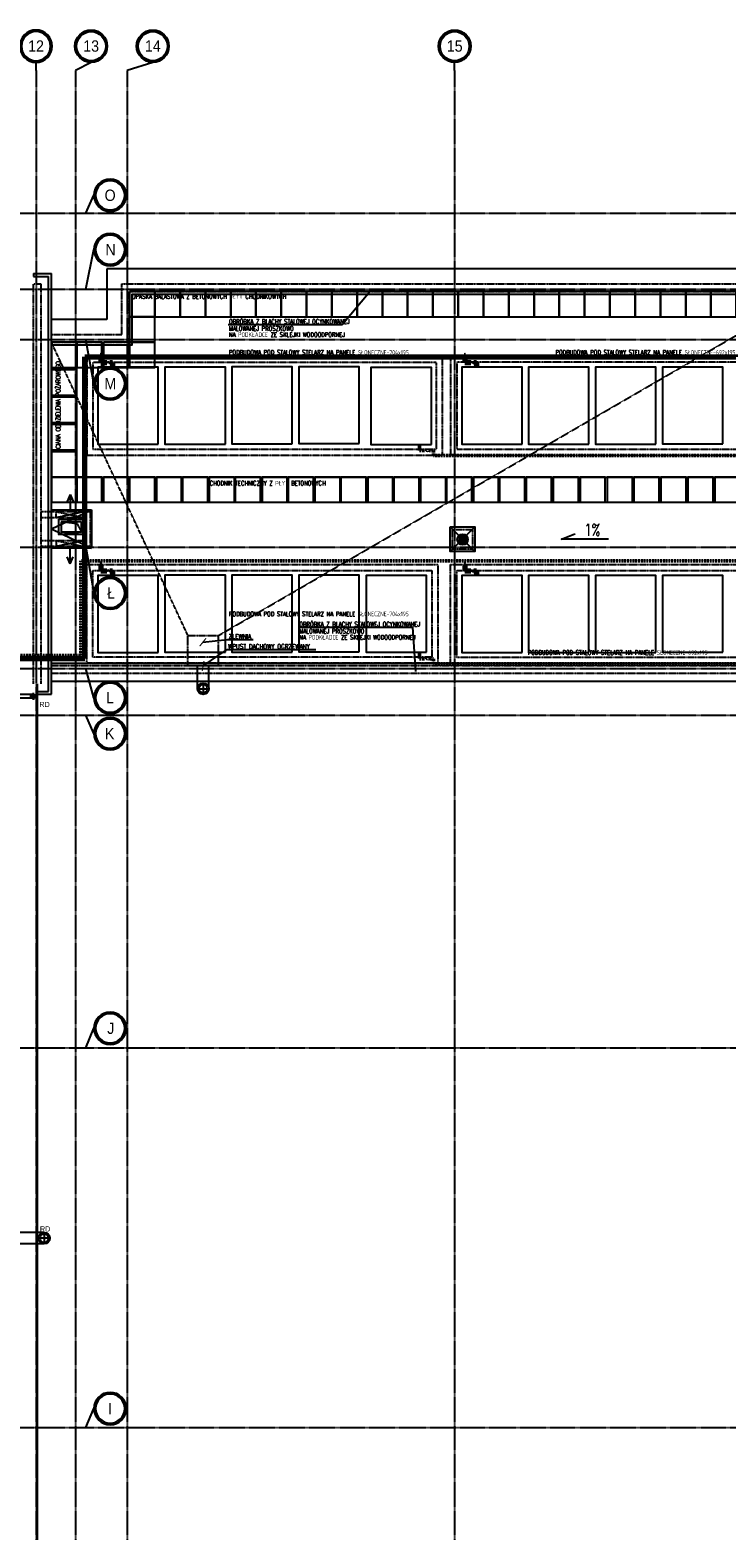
# Model space of a CAD drawing. Extents: x -7228 to 74941, y -112898 to 85621.
# Tile 27 of 256: x 53418 to 54794, y -99514 to -96549. Entities that reach past the tile are written whole.
import ezdxf
from ezdxf.enums import TextEntityAlignment as Align

# ---------------------------------------------------------------- set-up
doc = ezdxf.new("R2010")
doc.units = 0
for name, pattern in [('CENTER', [2, 1.25, -0.25, 0.25, -0.25]), ('DASHDOT2', [12.7, 6.35, -3.175, 0, -3.175]), ('DASHED', [0.75, 0.5, -0.25])]:
    doc.linetypes.add(name, pattern=pattern)
doc.layers.get('0').update_dxf_attribs({"color": 101, "linetype": 'CONTINUOUS'})
for name, color, linetype, lineweight in [('2DH_PLS_glp', 202, 'DASHED', 50), ('2DH_PLS_glz', 86, 'CONTINUOUS', 70), ('2DH_SYM', 41, 'CONTINUOUS', 18)]:
    doc.layers.add(name, color=color, linetype=linetype, lineweight=lineweight)
for name, color, linetype in [('Ins-kan', 54, 'CONTINUOUS'), ('Ins-went', 141, 'CONTINUOUS'), ('Ins-wod', 4, 'CONTINUOUS'), ('KOLEKTORY_BMK_SOLAR_2_51', 1, 'CONTINUOUS'), ('Opis-spadki', 61, 'CONTINUOUS'), ('Os-osie glowne', 1, 'CENTER'), ('Os-osie-opis', 16, 'CONTINUOUS'), ('Pzt-chodniki-hatch', 252, 'CONTINUOUS'), ('Sch-opis', 51, 'CONTINUOUS'), ('W-idok', 8, 'CONTINUOUS'), ('W-idok pod', 5, 'DASHED'), ('W-izol-w', 144, 'CONTINUOUS'), ('W-otwor-strop', 1, 'CONTINUOUS'), ('W-widok-spadki', 61, 'CONTINUOUS')]:
    doc.layers.add(name, color=color, linetype=linetype)
doc.styles.add('CP_ATTR', font='ROMANS.SHX')
doc.styles.add('dwg_opis duży', font='ARIAL.TTF', dxfattribs={"width": 0.9})
doc.styles.add('ROMANS', font='romans', dxfattribs={"width": 0.85})
doc.styles.add('TYTUL2', font='ARIAL.TTF')
doc.dimstyles.new('CHMIELNA', dxfattribs={"dimscale": 3.5, "dimtxt": 4, "dimasz": 1.5, "dimexe": 3, "dimexo": 0, "dimgap": 1, "dimtad": 1, "dimdec": 1, "dimrnd": 0.5, "dimzin": 12, "dimdsep": 46, "dimtxsty": 'ROMANS', "dimblk": 'DIMTICK', "dimcen": 0.09, "dimse1": 1, "dimse2": 1, "dimclrd": 143, "dimclrt": 53, "dimadec": 0, "dimazin": 0, "dimtfac": 1, "dimtdec": 1, "dimtix": 1, "dimtmove": 2, "dimatfit": 2, "dimldrblk": 'ARCHTICK', "dimfxl": 0, "dimtolj": 1, "dimtzin": 0, "dimarcsym": 0})

# ---------------------------------------------------------------- blocks, each defined once
blk = doc.blocks.new('DIMTICK')
for p, q in [((-1, 0), (1, 0)), ((0, 1), (0, -1))]:
    blk.add_line(p, q)
at = {"const_width": 0.141}
blk.add_lwpolyline([(0.71, 0.71), (-0.71, -0.71)], dxfattribs=at)
blk = doc.blocks.new('_opis_osi_liczbowy')
blk.add_hatch(color=256).paths.add_polyline_path([(32, 32), (32, 28.8, -1), (32, -28.8), (32, -32, 1)])
for radius in [32, 28.8]:
    blk.add_circle((32, 0), radius)
at = {"style": 'dwg_opis duży', "width": 0.9}
blk.add_attdef('AXNAMEH', text='', height=22.4, rotation=90, dxfattribs=at).set_placement((32, 0), align=Align.MIDDLE_CENTER)
blk = doc.blocks.new('CPHS_858')
for p, q in [((0, 0.75), (-0.15, 0.35)), ((-0.15, 0.35), (0.15, 0.35)), ((0.15, 0.35), (0, 0.75)), ((0, 0), (0, 0.35))]:
    blk.add_line(p, q)
blk.add_solid([(-0.15, 0.35), (0, 0.75), (0.15, 0.35)])
at = {"linetype": 'ByBlock', "style": 'CP_ATTR', "flags": 9}
for tag in ['OTHER', 'WEIGHT', 'VOLTAGE', 'POWER', 'FLOW', 'TEMPERATURE', 'PN', 'DN', 'CHARACTER', 'ORDER-NO', 'PRODUCT-TYPE', 'ARTICLE', 'PRODUCER', 'NUMBER', 'GROUP', 'NAME']:
    blk.add_attdef(tag, text='', height=0.00005, dxfattribs=at).set_placement((-0.09, -0.02), align=Align.MIDDLE_LEFT)
blk = doc.blocks.new('CPHS_009')
for p, q in [((-0.5, 0.25), (0.5, -0.25)), ((0.5, 0.25), (-0.5, -0.25)), ((-0.5, -0.25), (-0.5, 0.25)), ((-0.2, 0.1), (0, 0.3)), ((0, 0.3), (0.2, 0.1)), ((0.5, -0.25), (0.5, 0.25))]:
    blk.add_line(p, q)
at = {"linetype": 'ByBlock', "style": 'CP_ATTR', "flags": 9}
for tag in ['NAME', 'GROUP', 'NUMBER', 'PRODUCER', 'ARTICLE', 'PRODUCT-TYPE', 'ORDER-NO', 'CHARACTER', 'DN', 'PN', 'TEMPERATURE', 'FLOW', 'POWER', 'VOLTAGE', 'WEIGHT', 'OTHER']:
    blk.add_attdef(tag, text='', height=0.00005, dxfattribs=at).set_placement((-0.09, -0.02), align=Align.MIDDLE_LEFT)
blk = doc.blocks.new('CPHS_873')
for p, q in [((0, 0.3), (0, 0.5)), ((0, 0.5), (0.4, 0.5))]:
    blk.add_line(p, q)
blk.add_circle((0, 0), 0.3)
at = {"linetype": 'ByBlock', "style": 'CP_ATTR', "flags": 9}
for tag in ['OTHER', 'WEIGHT', 'VOLTAGE', 'POWER', 'FLOW', 'TEMPERATURE', 'PN', 'DN', 'CHARACTER', 'ORDER-NO', 'PRODUCT-TYPE', 'ARTICLE', 'PRODUCER', 'NUMBER', 'GROUP', 'NAME']:
    blk.add_attdef(tag, text='', height=0.00005, dxfattribs=at).set_placement((-0.09, -0.02), align=Align.MIDDLE_LEFT)
blk = doc.blocks.new('_kdjkgjksjhgkfhh')
for p, q in [((-11.2, 0), (11.2, 0)), ((0, 11.2), (0, -11.2))]:
    blk.add_line(p, q)
for radius in [11.3, 8.25]:
    blk.add_circle((0, 0), radius)
blk = doc.blocks.new('_gkjgskfjgkdfh')
at = {"linetype": 'DASHDOT2', "ltscale": 0.5}
for points in [[(-7, 0), (7, 0)], [(0, -7), (0, 7)], [(0, 0), (0, -7)]]:
    blk.add_lwpolyline(points, dxfattribs=at)
at = {"ltscale": 2}
for radius in [3.75, 3.25]:
    blk.add_circle((0, 0), radius, dxfattribs=at)
blk = doc.blocks.new('SPADKI')
at = {"ltscale": 25}
blk.add_lwpolyline([(0, 0), (0, -70), (-8, -50), (-8, -50)], dxfattribs=at)
at = {"ltscale": 25, "style": 'ROMANS', "width": 0.7}
blk.add_attdef('SP%', text='', height=18, rotation=90, dxfattribs=at).set_placement((-4.9, -24), align=Align.CENTER)
blk = doc.blocks.new('_STRZAŁKA_WENT')
for q in [(-6, -14), (0, -30.2), (6, -14)]:
    blk.add_line((0, 0), q)
blk = doc.blocks.new('_opis_osi')
blk.add_hatch(color=256).paths.add_polyline_path([(32, -32), (28.8, -32, -1), (-28.8, -32), (-32, -32, 1)])
for radius in [32, 28.8]:
    blk.add_circle((0, -32), radius)
at = {"style": 'dwg_opis duży', "width": 0.9}
blk.add_attdef('AXNAMEV', text='', height=22.4, rotation=90, dxfattribs=at).set_placement((0, -32), align=Align.MIDDLE_CENTER)

msp = doc.modelspace()

# ---------------------------------------------------------------- hatches: boundary and pattern name
at = {"layer": 'W-otwor-strop', "linetype": 'Continuous', "ltscale": 0.5}
h = msp.add_hatch(color=256, dxfattribs=at)
h.paths.add_polyline_path([(53524.547, -97516.279), (53519.547, -97541.279), (53507.547, -97542.613), (53507.547, -97546.279), (53524.547, -97546.279)])
h.paths.add_polyline_path([(53507.547, -97542.613), (53495.579, -97543.943), (53495.579, -97545.779), (53479.048, -97545.779), (53474.547, -97546.279), (53507.547, -97546.279)])
h.paths.add_polyline_path([(53495.579, -97543.943), (53479.048, -97545.779), (53495.579, -97545.779)], flags=17)

# ---------------------------------------------------------------- linework, layer by layer
at = {"color": 4, "linetype": 'DASHED', "ltscale": 2}
msp.add_line((53519.49, -97541.279), (53511.49, -97525.279), dxfattribs=at)
msp.add_lwpolyline([(53479.49, -97541.279), (53519.49, -97541.279), (53519.49, -97521.279), (53479.49, -97521.279)], close=True, dxfattribs=at)
msp.add_lwpolyline([(53511.49, -97525.279), (53479.49, -97521.279)], dxfattribs=at)
at = {"layer": '2DH_PLS_glp'}
for p, q in [((54187.999, -97367.19), (54187.999, -97375.27)), ((54187.999, -97368.383), (54187.999, -97380.27)), ((54187.999, -97380.27), (54198.358, -97380.27)), ((54207.12, -97380.27), (54215.861, -97380.27)), ((54215.861, -97380.27), (54215.861, -97390.217)), ((54215.861, -97390.217), (57884.164, -97390.628)), ((57212.899, -97598.504), (53518.435, -97598.504)), ((53518.435, -97598.504), (53518.435, -97785.524)), ((53518.435, -97785.524), (53377.218, -97785.524)), ((54187.999, -97778.979), (54187.999, -97787.059)), ((54187.999, -97780.172), (54187.999, -97792.059)), ((54187.999, -97792.059), (54198.358, -97792.059)), ((54208.358, -97792.059), (54215.861, -97792.059)), ((54215.861, -97792.059), (54215.861, -97802.006)), ((54215.861, -97802.006), (61749.61, -97802.006))]:
    msp.add_line(p, q, dxfattribs=at)
at = {"layer": '2DH_PLS_glz'}
for p, q in [((53526.181, -97791.242), (53526.205, -97195.317)), ((53526.181, -97195.317), (58587.485, -97195.611)), ((53557.907, -97195.319), (53557.907, -97206.8)), ((53557.907, -97206.8), (53569.461, -97206.8)), ((53575.461, -97206.8), (53581.122, -97206.8)), ((53581.122, -97206.8), (53581.122, -97216.029)), ((54277.693, -97195.319), (54277.693, -97206.8)), ((54277.693, -97206.8), (54289.248, -97206.8)), ((54295.248, -97206.8), (54300.908, -97206.8)), ((54300.908, -97206.8), (54300.908, -97216.029)), ((53557.907, -97607.108), (53557.907, -97618.589)), ((53557.907, -97618.589), (53569.461, -97618.589)), ((53575.461, -97618.589), (53581.122, -97618.589)), ((53581.122, -97618.589), (53581.122, -97627.818)), ((54277.693, -97607.108), (54277.693, -97618.589)), ((54277.693, -97618.589), (54289.248, -97618.589)), ((54295.248, -97618.589), (54300.908, -97618.589)), ((54300.908, -97618.589), (54300.908, -97627.818)), ((53383.109, -97791.242), (53526.181, -97791.242))]:
    msp.add_line(p, q, dxfattribs=at)
at = {"layer": 'Ins-kan', "ltscale": 0.2}
for p, q in [((54268.045, -97556.492), (54278.545, -97556.492)), ((54278.545, -97556.492), (54268.045, -97556.492)), ((54273.295, -97561.742), (54273.295, -97551.242)), ((54273.295, -97561.742), (54273.295, -97551.242))]:
    msp.add_line(p, q, dxfattribs=at)
for radius in [10.574, 3.85]:
    msp.add_circle((54273.295, -97556.492), radius, dxfattribs=at)
at = {"layer": 'Ins-kan', "ltscale": 0.2, "extrusion": (7.24454e-71, 9.7811e-55, -1)}
for major_axis in [(3.712, 3.712), (2.722, 2.722)]:
    msp.add_ellipse((54273.295, -97556.492), major_axis=major_axis, ratio=1, start_param=3.92699082, end_param=10.21017612, dxfattribs=at)
at = {"layer": 'KOLEKTORY_BMK_SOLAR_2_51'}
for points in [[(53936.226, -97367.095), (53936.226, -97215.376), (53816.616, -97215.376), (53816.616, -97367.095)], [(54068.767, -97366.88), (54068.767, -97215.161), (53949.157, -97215.161), (53949.157, -97366.88)], [(53671.419, -97367.747), (53671.419, -97216.029), (53551.809, -97216.029), (53551.809, -97367.747)], [(53804.047, -97367.747), (53804.047, -97216.029), (53684.437, -97216.029), (53684.437, -97367.747)], [(54211.629, -97368.383), (54211.629, -97216.664), (54092.019, -97216.664), (54092.019, -97368.383)], [(54391.205, -97367.747), (54391.205, -97216.029), (54271.595, -97216.029), (54271.595, -97367.747)], [(54523.258, -97367.747), (54523.258, -97216.029), (54403.648, -97216.029), (54403.648, -97367.747)], [(54655.437, -97367.747), (54655.437, -97216.029), (54535.827, -97216.029), (54535.827, -97367.747)], [(54787.978, -97367.532), (54787.978, -97215.813), (54668.368, -97215.813), (54668.368, -97367.532)], [(53671.419, -97779.536), (53671.419, -97627.818), (53551.809, -97627.818), (53551.809, -97779.536)], [(53804.047, -97778.884), (53804.047, -97627.165), (53684.437, -97627.165), (53684.437, -97778.884)], [(53936.226, -97778.884), (53936.226, -97627.165), (53816.616, -97627.165), (53816.616, -97778.884)], [(54068.767, -97778.668), (54068.767, -97626.95), (53949.157, -97626.95), (53949.157, -97778.668)], [(54202.08, -97778.979), (54202.08, -97627.261), (54082.47, -97627.261), (54082.47, -97778.979)], [(54391.205, -97779.536), (54391.205, -97627.818), (54271.595, -97627.818), (54271.595, -97779.536)], [(54523.258, -97779.536), (54523.258, -97627.818), (54403.648, -97627.818), (54403.648, -97779.536)], [(54655.437, -97779.536), (54655.437, -97627.818), (54535.827, -97627.818), (54535.827, -97779.536)], [(54787.978, -97779.321), (54787.978, -97627.602), (54668.368, -97627.602), (54668.368, -97779.321)]]:
    msp.add_lwpolyline(points, close=True, dxfattribs=at)
at = {"layer": 'Os-osie glowne'}
for points in [[(53429.547, -96629.302), (53429.547, -102606.302)], [(53507.547, -96629.302), (53507.547, -102606.302)], [(53609.547, -96629.302), (53609.547, -102606.302)], [(54257.547, -96629.302), (54257.547, -102606.302)], [(50525.547, -96911.302), (62792.547, -96911.302)], [(50525.547, -97061.302), (62792.547, -97061.302)], [(50525.547, -97161.302), (62792.547, -97161.302)], [(50525.547, -97571.302), (62792.547, -97571.302)], [(50525.547, -97811.302), (62792.547, -97811.302)], [(50525.547, -97903.302), (62792.547, -97903.302)], [(50525.547, -98561.302), (62792.547, -98561.302)], [(50525.547, -99311.302), (62792.547, -99311.302)]]:
    msp.add_lwpolyline(points, dxfattribs=at)
at = {"layer": 'Os-osie-opis'}
for points in [[(53429.547, -96629.302), (53429.547, -96613.302)], [(53538.53, -96613.302), (53507.547, -96629.302)], [(53660.53, -96613.302), (53609.547, -96629.302)], [(54257.547, -96629.302), (54257.547, -96613.302)], [(53528.212, -96911.302), (53544.212, -96875.979)], [(53528.212, -97061.302), (53544.212, -96983.461)], [(53544.212, -97248.252), (53528.212, -97161.302)], [(53528.212, -97571.302), (53544.212, -97662.253)], [(53544.212, -97869.102), (53528.212, -97811.302)], [(53544.212, -97939.975), (53528.212, -97903.302)], [(53528.212, -98561.302), (53544.212, -98522.407)], [(53528.212, -99311.302), (53544.212, -99274.103)]]:
    msp.add_lwpolyline(points, dxfattribs=at)
at = {"layer": 'Pzt-chodniki-hatch'}
for points in [[(53614.547, -97066.302), (53614.547, -97116.302), (53664.547, -97116.302), (53664.547, -97066.302)], [(53664.547, -97066.302), (53664.547, -97116.302), (53714.547, -97116.302), (53714.547, -97066.302)], [(53714.547, -97066.302), (53714.547, -97116.302), (53764.547, -97116.302), (53764.547, -97066.302)], [(53764.547, -97066.302), (53764.547, -97116.302), (53814.547, -97116.302), (53814.547, -97066.302)], [(53814.547, -97066.302), (53814.547, -97116.302), (53864.547, -97116.302), (53864.547, -97066.302)], [(53864.547, -97066.302), (53864.547, -97116.302), (53914.547, -97116.302), (53914.547, -97066.302)], [(53914.547, -97066.302), (53914.547, -97116.302), (53964.547, -97116.302), (53964.547, -97066.302)], [(53964.547, -97066.302), (53964.547, -97116.302), (54014.547, -97116.302), (54014.547, -97066.302)], [(54014.547, -97066.302), (54014.547, -97116.302), (54064.547, -97116.302), (54064.547, -97066.302)], [(54064.547, -97066.302), (54064.547, -97116.302), (54114.547, -97116.302), (54114.547, -97066.302)], [(54114.547, -97066.302), (54114.547, -97116.302), (54164.547, -97116.302), (54164.547, -97066.302)], [(54164.547, -97066.302), (54164.547, -97116.302), (54214.547, -97116.302), (54214.547, -97066.302)], [(54214.547, -97066.302), (54214.547, -97116.302), (54264.547, -97116.302), (54264.547, -97066.302)], [(54264.547, -97066.302), (54264.547, -97116.302), (54314.547, -97116.302), (54314.547, -97066.302)], [(54314.547, -97066.302), (54314.547, -97116.302), (54364.547, -97116.302), (54364.547, -97066.302)], [(54364.547, -97066.302), (54364.547, -97116.302), (54414.547, -97116.302), (54414.547, -97066.302)], [(54414.547, -97066.302), (54414.547, -97116.302), (54464.547, -97116.302), (54464.547, -97066.302)], [(54464.547, -97066.302), (54464.547, -97116.302), (54514.547, -97116.302), (54514.547, -97066.302)], [(54514.547, -97066.302), (54514.547, -97116.302), (54564.547, -97116.302), (54564.547, -97066.302)], [(54564.547, -97066.302), (54564.547, -97116.302), (54614.547, -97116.302), (54614.547, -97066.302)], [(54614.547, -97066.302), (54614.547, -97116.302), (54664.547, -97116.302), (54664.547, -97066.302)], [(54664.547, -97066.302), (54664.547, -97116.302), (54714.547, -97116.302), (54714.547, -97066.302)], [(54714.547, -97066.302), (54714.547, -97116.302), (54764.547, -97116.302), (54764.547, -97066.302)], [(54764.547, -97066.302), (54764.547, -97116.302), (54814.547, -97116.302), (54814.547, -97066.302)], [(53614.547, -97116.302), (53614.547, -97166.302), (53664.547, -97166.302), (53664.547, -97116.302)], [(53460.047, -97166.302), (53460.047, -97216.302), (53510.047, -97216.302), (53510.047, -97166.302)], [(53510.047, -97166.302), (53510.047, -97216.302), (53560.047, -97216.302), (53560.047, -97166.302)], [(53563.047, -97166.302), (53563.047, -97216.302), (53613.047, -97216.302), (53613.047, -97166.302)], [(53614.547, -97166.302), (53614.547, -97216.302), (53664.547, -97216.302), (53664.547, -97166.302)], [(53460.047, -97220.829), (53460.047, -97270.829), (53510.047, -97270.829), (53510.047, -97220.829)], [(53460.047, -97274.829), (53460.047, -97324.829), (53510.047, -97324.829), (53510.047, -97274.829)], [(53460.047, -97328.829), (53460.047, -97378.829), (53510.047, -97378.829), (53510.047, -97328.829)], [(53460.047, -97382.829), (53460.047, -97432.829), (53510.047, -97432.829), (53510.047, -97382.829)], [(53460.047, -97432.829), (53460.047, -97482.829), (53510.047, -97482.829), (53510.047, -97432.829)], [(53510.047, -97432.829), (53510.047, -97482.829), (53560.047, -97482.829), (53560.047, -97432.829)], [(53563.047, -97432.829), (53563.047, -97482.829), (53613.047, -97482.829), (53613.047, -97432.829)], [(53614.547, -97432.829), (53614.547, -97482.829), (53664.547, -97482.829), (53664.547, -97432.829)], [(53667.547, -97432.829), (53667.547, -97482.829), (53717.547, -97482.829), (53717.547, -97432.829)], [(53719.047, -97432.829), (53719.047, -97482.829), (53769.047, -97482.829), (53769.047, -97432.829)], [(53772.047, -97432.829), (53772.047, -97482.829), (53822.047, -97482.829), (53822.047, -97432.829)], [(53823.547, -97432.829), (53823.547, -97482.829), (53873.547, -97482.829), (53873.547, -97432.829)], [(53876.547, -97432.829), (53876.547, -97482.829), (53926.547, -97482.829), (53926.547, -97432.829)], [(53928.047, -97432.829), (53928.047, -97482.829), (53978.047, -97482.829), (53978.047, -97432.829)], [(53981.047, -97432.829), (53981.047, -97482.829), (54031.047, -97482.829), (54031.047, -97432.829)], [(54032.547, -97432.829), (54032.547, -97482.829), (54082.547, -97482.829), (54082.547, -97432.829)], [(54085.547, -97432.829), (54085.547, -97482.829), (54135.547, -97482.829), (54135.547, -97432.829)], [(54137.047, -97432.829), (54137.047, -97482.829), (54187.047, -97482.829), (54187.047, -97432.829)], [(54190.047, -97432.829), (54190.047, -97482.829), (54240.047, -97482.829), (54240.047, -97432.829)], [(54241.547, -97432.829), (54241.547, -97482.829), (54291.547, -97482.829), (54291.547, -97432.829)], [(54294.547, -97432.829), (54294.547, -97482.829), (54344.547, -97482.829), (54344.547, -97432.829)], [(54346.047, -97432.829), (54346.047, -97482.829), (54396.047, -97482.829), (54396.047, -97432.829)], [(54399.047, -97432.829), (54399.047, -97482.829), (54449.047, -97482.829), (54449.047, -97432.829)], [(54452.547, -97432.829), (54452.547, -97482.829), (54502.547, -97482.829), (54502.547, -97432.829)], [(54505.547, -97432.829), (54505.547, -97482.829), (54555.547, -97482.829), (54555.547, -97432.829)], [(54559.047, -97432.829), (54559.047, -97482.829), (54609.047, -97482.829), (54609.047, -97432.829)], [(54612.047, -97432.829), (54612.047, -97482.829), (54662.047, -97482.829), (54662.047, -97432.829)], [(54665.547, -97432.829), (54665.547, -97482.829), (54715.547, -97482.829), (54715.547, -97432.829)], [(54718.547, -97432.829), (54718.547, -97482.829), (54768.547, -97482.829), (54768.547, -97432.829)], [(54772.047, -97432.829), (54772.047, -97482.829), (54822.047, -97482.829), (54822.047, -97432.829)]]:
    msp.add_lwpolyline(points, close=True, dxfattribs=at)
at = {"layer": 'Sch-opis'}
for points in [[(53809.726, -97131.355), (54035.003, -97131.355), (54089.547, -97066.302)], [(53949.011, -97729.53), (54174.287, -97729.53), (54180.273, -97816.953)]]:
    msp.add_lwpolyline(points, dxfattribs=at)
at = {"layer": 'W-idok', "linetype": 'DASHED', "ltscale": 0.5}
for p, q in [((53424.547, -97841.802), (53424.547, -97051.302)), ((53439.547, -97841.802), (53439.547, -97051.302)), ((53536.547, -97501.413), (53439.547, -97501.413)), ((53536.547, -97501.413), (53536.547, -97570.436)), ((53524.547, -97513.413), (53439.547, -97513.413)), ((53524.547, -97558.436), (53524.547, -97513.413)), ((53439.547, -97558.436), (53524.547, -97558.436)), ((53536.547, -97570.436), (53439.547, -97570.436))]:
    msp.add_line(p, q, dxfattribs=at)
at = {"layer": 'W-idok'}
for p, q in [((53664.547, -97216.302), (53664.547, -97116.302)), ((53510.047, -97432.829), (53510.047, -97216.302)), ((53510.047, -97216.302), (53664.547, -97216.302))]:
    msp.add_line(p, q, dxfattribs=at)
at = {"layer": 'W-idok', "linetype": 'DASHED', "ltscale": 0.5}
for points in [[(53424.547, -97051.302), (53439.547, -97051.302)], [(53460.047, -97151.302), (53599.547, -97151.302), (53599.547, -97051.302), (62562.547, -97051.302), (62562.547, -97821.302), (53460.047, -97821.302)], [(53460.047, -97166.302), (53614.547, -97166.302), (53614.547, -97066.302), (62547.547, -97066.302), (62547.547, -97806.302), (53460.047, -97806.302)], [(53469.547, -97513.413), (53469.547, -97501.413)], [(53469.547, -97501.413), (53524.547, -97513.413)], [(53524.547, -97501.413), (53469.547, -97513.413)], [(53524.547, -97513.413), (53524.547, -97501.413)], [(53469.547, -97558.436), (53469.547, -97570.436)], [(53469.547, -97558.436), (53524.547, -97570.436)], [(53524.547, -97558.436), (53469.547, -97570.436)], [(53524.547, -97558.436), (53524.547, -97570.436)]]:
    msp.add_lwpolyline(points, dxfattribs=at)
for points in [[(54233.629, -97194.664), (53529.809, -97194.664), (53529.809, -97389.747), (54233.629, -97389.747)], [(54221.629, -97206.664), (53541.809, -97206.664), (53541.809, -97377.747), (54221.629, -97377.747)], [(54942.157, -97193.813), (54249.595, -97193.813), (54249.595, -97389.747), (54942.157, -97389.747)], [(54930.157, -97205.813), (54261.595, -97205.813), (54261.595, -97377.747), (54930.157, -97377.747)], [(54253.547, -97536.302), (54292.547, -97536.302), (54292.547, -97575.302), (54253.547, -97575.302)], [(54265.547, -97548.302), (54280.547, -97548.302), (54280.547, -97563.302), (54265.547, -97563.302)], [(54224.08, -97800.979), (53529.809, -97800.979), (53529.809, -97605.818), (54224.08, -97605.818)], [(54212.08, -97788.979), (53541.809, -97788.979), (53541.809, -97617.818), (54212.08, -97617.818)], [(54249.595, -97605.818), (54942.157, -97605.818), (54942.157, -97801.321), (54249.595, -97801.321)], [(54261.595, -97617.818), (54930.157, -97617.818), (54930.157, -97789.321), (54261.595, -97789.321)]]:
    msp.add_lwpolyline(points, close=True, dxfattribs=at)
at = {"layer": 'W-idok'}
for points in [[(53510.047, -97432.829), (54934.303, -97432.829)], [(53460.047, -97482.829), (56368.547, -97482.829)], [(53748.797, -97851.302), (53748.797, -97806.302)], [(53771.297, -97851.302), (53771.297, -97806.302)], [(53424.662, -97862.564), (53397.547, -97862.564)], [(53424.662, -97870.063), (53397.547, -97870.063)], [(53445.797, -98926.052), (53397.547, -98926.052)], [(53445.797, -98948.646), (53397.547, -98948.646)]]:
    msp.add_lwpolyline(points, dxfattribs=at)
at = {"layer": 'W-idok pod', "linetype": 'Continuous'}
msp.add_line((53460.047, -97862.302), (53460.047, -97030.802), dxfattribs=at)
for points in [[(53424.547, -97030.802), (53460.047, -97030.802)], [(53432.547, -97862.302), (53460.047, -97862.302)]]:
    msp.add_lwpolyline(points, dxfattribs=at)
at = {"layer": 'W-izol-w', "linetype": 'Continuous'}
for p, q in [((53454.547, -97856.802), (53454.547, -97036.302)), ((53569.547, -97021.302), (53569.547, -97121.302)), ((54875.547, -97021.302), (53569.547, -97021.302)), ((53569.547, -97121.302), (53460.047, -97121.302)), ((53460.047, -97535.589), (53539.435, -97497.969)), ((53460.047, -97497.969), (53539.435, -97497.969)), ((53539.435, -97497.969), (53539.435, -97573.209)), ((53460.047, -97535.589), (53539.435, -97573.209)), ((53539.435, -97573.209), (53460.047, -97573.209)), ((53460.047, -97836.302), (62427.547, -97836.302)), ((53432.547, -100259.302), (53432.547, -97841.802))]:
    msp.add_line(p, q, dxfattribs=at)
for points in [[(53424.547, -97030.802), (53424.547, -97036.302)], [(53424.547, -97036.302), (53454.547, -97036.302)], [(53460.047, -97171.302), (53619.547, -97171.302), (53619.547, -97071.302), (62542.547, -97071.302), (62542.547, -97801.302), (53460.047, -97801.302)], [(54248.547, -97531.302), (54297.547, -97580.302)], [(54297.547, -97531.302), (54248.547, -97580.302)], [(53432.547, -97856.802), (53454.547, -97856.802)]]:
    msp.add_lwpolyline(points, dxfattribs=at)
msp.add_lwpolyline([(54248.547, -97531.302), (54297.547, -97531.302), (54297.547, -97580.302), (54248.547, -97580.302)], close=True, dxfattribs=at)
at = {"layer": 'W-otwor-strop', "linetype": 'Continuous', "ltscale": 0.5}
msp.add_lwpolyline([(53474.547, -97516.279), (53524.547, -97516.279), (53524.547, -97546.279), (53474.547, -97546.279)], close=True, dxfattribs=at)
msp.add_lwpolyline([(53474.547, -97546.279), (53519.547, -97541.279), (53524.547, -97516.279)], dxfattribs=at)
at = {"layer": 'W-otwor-strop', "ltscale": 0.5}
msp.add_circle((54273.795, -97554.992), 6, dxfattribs=at)
at = {"layer": 'W-widok-spadki', "linetype": 'DASHED', "ltscale": 0.5}
for points in [[(53790.047, -97746.302), (54963.797, -97066.302)], [(53730.047, -97746.302), (53460.047, -97166.302)]]:
    msp.add_lwpolyline(points, dxfattribs=at)
msp.add_lwpolyline([(53730.047, -97746.302), (53790.047, -97746.302), (53790.047, -97806.302), (53730.047, -97806.302)], close=True, dxfattribs=at)

# ---------------------------------------------------------------- block references
at = {"layer": '2DH_SYM', "xscale": 10, "yscale": 10, "zscale": 10}
for name, p in [('CPHS_858', (53557.907, -97195.319)), ('CPHS_009', (53571.939, -97206.769)), ('CPHS_858', (54277.693, -97195.319)), ('CPHS_009', (54291.181, -97206.769)), ('CPHS_858', (53557.907, -97607.108)), ('CPHS_858', (54277.693, -97607.108)), ('CPHS_009', (53572.461, -97618.589)), ('CPHS_009', (54289.248, -97618.589))]:
    msp.add_blockref(name, p, dxfattribs=at)
at = {"layer": '2DH_SYM', "xscale": 10, "yscale": 10, "zscale": 10, "rotation": 90}
for p in [(54204.12, -97380.243), (54204.643, -97792.063)]:
    msp.add_blockref('CPHS_873', p, dxfattribs=at)
at = {"layer": 'Ins-went', "xscale": -1}
msp.add_blockref('_STRZAŁKA_WENT', (53497.047, -97467.175), dxfattribs=at)
at = {"layer": 'Ins-went', "rotation": 180}
msp.add_blockref('_STRZAŁKA_WENT', (53497.047, -97604.674), dxfattribs=at)
at = {"layer": 'Ins-wod'}
for name, p in [('_gkjgskfjgkdfh', (53424.618, -97866.315)), ('_kdjkgjksjhgkfhh', (53760.047, -97851.302))]:
    msp.add_blockref(name, p, dxfattribs=at)
at = {"layer": 'Ins-wod', "rotation": 270}
msp.add_blockref('_kdjkgjksjhgkfhh', (53445.797, -98937.302), dxfattribs=at)
at = {"layer": 'Opis-spadki', "xscale": 1.320808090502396, "yscale": 1.320808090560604, "zscale": 1.320808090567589, "rotation": 270}
msp.add_blockref('SPADKI', (54561.547, -97555.802), dxfattribs=at).add_auto_attribs({'SP%': '1%'})
at = {"layer": 'Os-osie-opis'}
ref = msp.add_blockref('_opis_osi_liczbowy', (53429.547, -96613.302), dxfattribs=dict(at, xscale=-1, rotation=270))
ref.add_attrib('AXNAMEH', '12', dxfattribs={"layer": '0', "height": 22.4, "style": 'dwg_opis duży', "width": 0.9}).set_placement((53429.547, -96581.012), align=Align.MIDDLE_CENTER)
ref = msp.add_blockref('_opis_osi_liczbowy', (53538.53, -96613.302), dxfattribs=dict(at, rotation=90))
ref.add_attrib('AXNAMEH', '13', dxfattribs={"layer": '0', "height": 22.4, "style": 'dwg_opis duży', "width": 0.9}).set_placement((53538.64, -96581.012), align=Align.MIDDLE_CENTER)
ref = msp.add_blockref('_opis_osi_liczbowy', (53660.53, -96613.302), dxfattribs=dict(at, rotation=90))
ref.add_attrib('AXNAMEH', '14', dxfattribs={"layer": '0', "height": 22.4, "style": 'dwg_opis duży', "width": 0.9}).set_placement((53660.64, -96581.012), align=Align.MIDDLE_CENTER)
ref = msp.add_blockref('_opis_osi_liczbowy', (54257.547, -96613.302), dxfattribs=dict(at, rotation=90))
ref.add_attrib('AXNAMEH', '15', dxfattribs={"layer": '0', "height": 22.4, "style": 'dwg_opis duży', "width": 0.9}).set_placement((54257.657, -96581.012), align=Align.MIDDLE_CENTER)
ref = msp.add_blockref('_opis_osi', (53544.212, -96875.979), dxfattribs=dict(at, xscale=-1, rotation=90))
ref.add_attrib('AXNAMEV', 'O', dxfattribs={"layer": '0', "height": 22.4, "style": 'dwg_opis duży', "width": 0.9}).set_placement((53576.116, -96875.979), align=Align.MIDDLE_CENTER)
ref = msp.add_blockref('_opis_osi', (53544.212, -96983.461), dxfattribs=dict(at, xscale=-1, rotation=90))
ref.add_attrib('AXNAMEV', 'N', dxfattribs={"layer": '0', "height": 22.4, "style": 'dwg_opis duży', "width": 0.9}).set_placement((53576.941, -96983.461), align=Align.MIDDLE_CENTER)
ref = msp.add_blockref('_opis_osi', (53544.212, -97248.252), dxfattribs=dict(at, xscale=-1, rotation=90))
ref.add_attrib('AXNAMEV', 'M', dxfattribs={"layer": '0', "height": 22.4, "style": 'dwg_opis duży', "width": 0.9}).set_placement((53576.542, -97248.252), align=Align.MIDDLE_CENTER)
ref = msp.add_blockref('_opis_osi', (53544.212, -97662.253), dxfattribs=dict(at, xscale=-1, rotation=90))
ref.add_attrib('AXNAMEV', 'Ł', dxfattribs={"layer": '0', "height": 22.4, "style": 'dwg_opis duży', "width": 0.9}).set_placement((53577.876, -97662.253), align=Align.MIDDLE_CENTER)
ref = msp.add_blockref('_opis_osi', (53544.212, -97869.102), dxfattribs=dict(at, xscale=-1, rotation=90))
ref.add_attrib('AXNAMEV', 'L', dxfattribs={"layer": '0', "height": 22.4, "style": 'dwg_opis duży', "width": 0.9}).set_placement((53575.868, -97869.102), align=Align.MIDDLE_CENTER)
ref = msp.add_blockref('_opis_osi', (53544.212, -97939.975), dxfattribs=dict(at, xscale=-1, rotation=90))
ref.add_attrib('AXNAMEV', 'K', dxfattribs={"layer": '0', "height": 22.4, "style": 'dwg_opis duży', "width": 0.9}).set_placement((53575.222, -97939.975), align=Align.MIDDLE_CENTER)
ref = msp.add_blockref('_opis_osi', (53544.212, -98522.407), dxfattribs=dict(at, xscale=-1, rotation=90))
ref.add_attrib('AXNAMEV', 'J', dxfattribs={"layer": '0', "height": 22.4, "style": 'dwg_opis duży', "width": 0.9}).set_placement((53577.381, -98522.407), align=Align.MIDDLE_CENTER)
ref = msp.add_blockref('_opis_osi', (53544.212, -99274.103), dxfattribs=dict(at, xscale=-1, rotation=90))
ref.add_attrib('AXNAMEV', 'I', dxfattribs={"layer": '0', "height": 22.4, "style": 'dwg_opis duży', "width": 0.9}).set_placement((53576.102, -99274.103), align=Align.MIDDLE_CENTER)

# ---------------------------------------------------------------- texts
at = {"layer": 'Ins-wod', "char_height": 10.2123, "width": 1336.21749, "attachment_point": 1, "style": 'TYTUL2'}
for insert in [(53436.106, -97877.313), (53437.241, -98913.877)]:
    msp.add_mtext('RD', dxfattribs=dict(at, insert=insert))
at = {"layer": 'Sch-opis', "style": 'ROMANS', "width": 0.7}
for s, p in [('OPASKA BALASTOWA Z BETONOWYCH PŁYT CHODNIKOWYCH', (53619.081, -97080.406)), ('OBRÓBKA Z BLACHY STALOWEJ OCYNKOWANEJ', (53810.935, -97130.121)), ('MALOWANEJ PROSZKOWO', (53810.935, -97143.904)), ('NA PODKŁADCE ZE SKLEJKI WODOODPORNEJ', (53810.935, -97155.959)), ('PODBUDOWA POD STALOWY STELARZ NA PANELE SŁONECZNE-704x195', (53810.935, -97190.999)), ('PODBUDOWA POD STALOWY STELARZ NA PANELE SŁONECZNE-692x195', (54456.912, -97190.999)), ('CHODNIK TECHNICZNY Z PŁYT BETONOWYCH', (53772.75, -97449.595)), ('PODBUDOWA POD STALOWY STELARZ NA PANELE SŁONECZNE-704x195', (53810.935, -97707.988)), ('OBRÓBKA Z BLACHY STALOWEJ OCYNKOWANEJ', (53950.219, -97728.296)), ('MALOWANEJ PROSZKOWO', (53950.219, -97742.078)), ('NA PODKŁADCE ZE SKLEJKI WODOODPORNEJ', (53950.219, -97754.133)), ('PODBUDOWA POD STALOWY STELARZ NA PANELE SŁONECZNE-692x195', (54401.979, -97784.347))]:
    msp.add_text(s, height=9, dxfattribs=at).set_placement(p)
msp.add_text('ŚCIANA ODDZIELENIA POŻAROWEGO', height=9, rotation=90, dxfattribs=at).set_placement((53477.769, -97383.455))
at = {"layer": 'Sch-opis', "char_height": 9, "width": 203.76147, "attachment_point": 1, "style": 'ROMANS'}
for s, insert in [('ZLEWNIA', (53810.473, -97743.348)), ('WPUST DACHOWY OGRZEWANY', (53809.366, -97763.331))]:
    msp.add_mtext(s, dxfattribs=dict(at, insert=insert))

# ---------------------------------------------------------------- leaders
at = {"layer": 'Sch-opis'}
for points in [[(53759.492, -97759.429), (53808.466, -97753.916), (53858.751, -97753.916)], [(53760.047, -97806.302), (53807.359, -97773.589), (53982.94, -97773.589)]]:
    msp.add_leader(points, dimstyle='CHMIELNA', override={"dimasz": 4, "dimgap": 1, "dimtad": 0}, dxfattribs=at)

doc.saveas('drawing.dxf')
